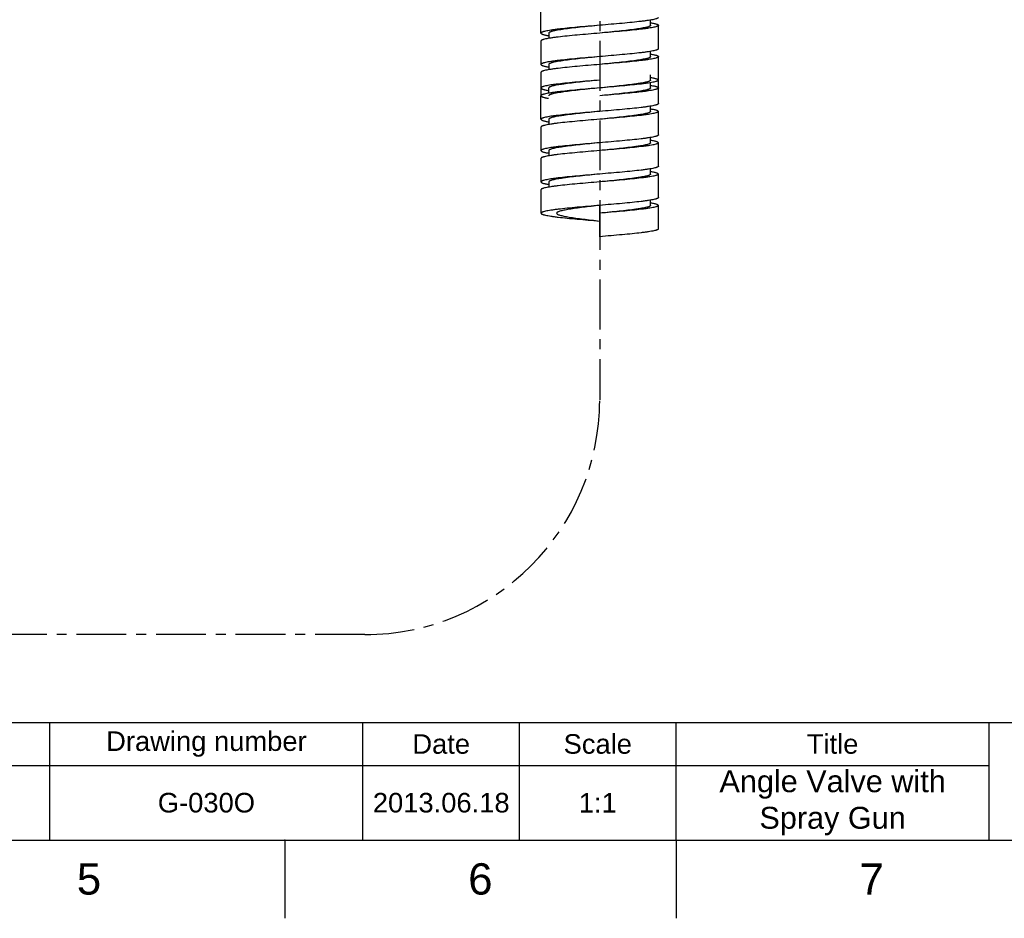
# Model space of a CAD drawing. Header units: millimetres. Extents: x 3128 to 4464, y 361 to 1027.
# Tile 15 of 19: x 3354 to 3480, y 685 to 800. Entities that reach past the tile are written whole.
import ezdxf

# ---------------------------------------------------------------- set-up
doc = ezdxf.new("R2010")
doc.units = ezdxf.units.MM
doc.header["$LTSCALE"] = 0.1
doc.linetypes.add('CENTERX2', pattern=[101.6, 63.5, -12.7, 12.7, -12.7])
for name, color, linetype in [('CENTER', 1, 'CENTERX2'), ('DIM', 3, 'Continuous'), ('FORM', 7, 'Continuous'), ('TEXT', 2, 'Continuous')]:
    doc.layers.add(name, color=color, linetype=linetype)
doc.styles.get("Standard").update_dxf_attribs({"font": 'arial_0.ttf'})
doc.dimstyles.new('ISO-25', dxfattribs={"dimtxt": 2.5, "dimasz": 2.5, "dimexe": 1.25, "dimexo": 0.625, "dimtad": 1, "dimtxsty": 'Standard', "dimcen": 2.5, "dimadec": 0, "dimazin": 0, "dimtfac": 1, "dimtmove": 0, "dimatfit": 3, "dimfxl": 1, "dimarcsym": 0})

# ---------------------------------------------------------------- blocks, each defined once
blk = doc.blocks.new('*D149')
at = {"layer": 'Defpoints', "color": 0, "transparency": 16777216}
for p in [(3387.98, 935.19), (3450.45, 912.59), (3427.89, 909.24), (3375.06, 904.86), (3427.89, 751.66)]:
    blk.add_point(p, dxfattribs=at)
at = {"layer": 'DIM', "color": 0, "lineweight": -2, "transparency": 16777216}
blk.add_line((3387.39, 935.4), (3374.84, 939.94), dxfattribs=at)
blk.add_arc((3427.89, 920.75), 55.17, 162.7075, 267.4035, dxfattribs=at)
at = {"layer": 'DIM', "color": 0, "transparency": 16777216}
for points in [[(3374.82, 937.28), (3375.61, 937.02), (3376.01, 939.52)], [(3425.4, 866.05), (3425.38, 865.22), (3427.89, 865.58)]]:
    blk.add_solid(points, dxfattribs=at)
at = {"layer": 'DIM', "color": 0, "transparency": 16777216, "insert": (3384.29, 890.15), "char_height": 2.5, "attachment_point": 5, "rotation": 305.0555}
blk.add_mtext('110°', dxfattribs=at)

msp = doc.modelspace()

# ---------------------------------------------------------------- linework, layer by layer
at = {"color": 7, "linetype": 'Continuous'}
for p, q in [((3420.393, 798.487), (3420.393, 801.487)), ((3434.393, 799.487), (3434.393, 800.159)), ((3435.393, 796.487), (3435.393, 799.487)), ((3421.393, 798.487), (3421.393, 797.815)), ((3420.393, 797.487), (3420.393, 794.487)), ((3434.393, 795.487), (3434.393, 796.155)), ((3435.393, 792.487), (3435.393, 795.487)), ((3421.393, 794.487), (3421.393, 793.818)), ((3420.393, 793.487), (3420.393, 790.487)), ((3434.393, 792.487), (3434.393, 793.158)), ((3435.393, 789.487), (3435.393, 792.487)), ((3421.393, 790.817), (3421.393, 791.487)), ((3434.393, 791.487), (3434.393, 792.159)), ((3420.393, 787.487), (3420.393, 790.487)), ((3434.393, 788.487), (3434.393, 789.159)), ((3421.393, 787.487), (3421.393, 786.815)), ((3435.393, 785.487), (3435.393, 788.487)), ((3420.393, 786.487), (3420.393, 783.487)), ((3434.393, 784.487), (3434.393, 785.155)), ((3435.393, 781.487), (3435.393, 784.487)), ((3420.393, 782.487), (3420.393, 779.487)), ((3421.393, 783.487), (3421.393, 782.818)), ((3434.393, 780.487), (3434.393, 781.159)), ((3435.393, 777.487), (3435.393, 780.487)), ((3421.393, 779.487), (3421.393, 778.815)), ((3420.393, 778.487), (3420.393, 775.487)), ((3427.893, 772.487), (3427.893, 776.487)), ((3434.393, 776.487), (3434.393, 777.157)), ((3435.393, 773.487), (3435.393, 776.487))]:
    msp.add_line(p, q, dxfattribs=at)
for p, q in [((3137.647, 695.432), (3537.647, 695.432)), ((3387.647, 695.432), (3387.647, 685.432)), ((3437.647, 695.432), (3437.647, 685.432))]:
    msp.add_line(p, q)
for points, knots in [([(3435.393, 800.487), (3435.393, 800.476), (3435.385, 800.451), (3435.355, 800.42), (3435.308, 800.389), (3435.245, 800.359), (3435.164, 800.328), (3435.022, 800.283), (3434.802, 800.23), (3434.487, 800.169), (3434.11, 800.107), (3433.673, 800.046), (3432.983, 799.959), (3432.008, 799.854), (3430.727, 799.732), (3429.338, 799.609), (3428.381, 799.528), (3427.893, 799.487)], [0, 0, 0, 0, 0.0042706, 0.0097009, 0.0169008, 0.0261242, 0.0374806, 0.0510099, 0.0845801, 0.1267049, 0.1770542, 0.2352018, 0.3006105, 0.4507254, 0.6217528, 0.8071992, 1, 1, 1, 1]), ([(3427.893, 799.487), (3427.406, 799.445), (3426.449, 799.364), (3425.06, 799.242), (3423.779, 799.12), (3422.803, 799.014), (3422.114, 798.928), (3421.677, 798.866), (3421.299, 798.805), (3420.985, 798.744), (3420.765, 798.69), (3420.623, 798.646), (3420.542, 798.615), (3420.478, 798.584), (3420.432, 798.554), (3420.402, 798.522), (3420.393, 798.498), (3420.393, 798.487)], [0, 0, 0, 0, 0.1928009, 0.3782474, 0.5492746, 0.6993895, 0.7648003, 0.822946, 0.8732971, 0.9154209, 0.9489914, 0.9625192, 0.9738776, 0.9831028, 0.990302, 0.9957319, 1, 1, 1, 1]), ([(3427.893, 799.487), (3427.471, 799.445), (3426.641, 799.364), (3425.437, 799.242), (3424.327, 799.12), (3423.482, 799.014), (3422.884, 798.928), (3422.505, 798.866), (3422.178, 798.805), (3421.906, 798.744), (3421.715, 798.69), (3421.592, 798.646), (3421.522, 798.615), (3421.467, 798.584), (3421.426, 798.553), (3421.4, 798.521), (3421.393, 798.498), (3421.393, 798.487)], [0, 0, 0, 0, 0.1921808, 0.3770488, 0.5475813, 0.6973296, 0.7626189, 0.8207011, 0.8710481, 0.9132504, 0.947001, 0.9606742, 0.9722236, 0.9817025, 0.9892454, 0.9951409, 1, 1, 1, 1]), ([(3434.393, 799.487), (3434.393, 799.476), (3434.387, 799.452), (3434.361, 799.42), (3434.32, 799.39), (3434.265, 799.359), (3434.195, 799.328), (3434.072, 799.284), (3433.881, 799.23), (3433.609, 799.169), (3433.281, 799.107), (3432.902, 799.046), (3432.305, 798.959), (3431.459, 798.854), (3430.349, 798.732), (3429.145, 798.609), (3428.316, 798.528), (3427.893, 798.487)], [0, 0, 0, 0, 0.0048584, 0.0107519, 0.0182974, 0.0277788, 0.0393251, 0.0529958, 0.086752, 0.1289491, 0.1793009, 0.2373787, 0.3026719, 0.4524196, 0.6229516, 0.8078193, 1, 1, 1, 1]), ([(3435.393, 799.487), (3435.393, 799.476), (3435.385, 799.451), (3435.355, 799.42), (3435.308, 799.389), (3435.245, 799.359), (3435.164, 799.328), (3435.022, 799.283), (3434.802, 799.23), (3434.487, 799.169), (3434.11, 799.107), (3433.673, 799.046), (3432.983, 798.959), (3432.008, 798.854), (3430.727, 798.732), (3429.338, 798.609), (3428.381, 798.528), (3427.893, 798.487)], [0, 0, 0, 0, 0.0042713, 0.0096996, 0.0168978, 0.0261246, 0.0374818, 0.0510078, 0.0845814, 0.1267022, 0.1770558, 0.2351991, 0.3006118, 0.4507261, 0.6217529, 0.8071991, 1, 1, 1, 1]), ([(3434.419, 799.815), (3434.494, 799.802), (3434.635, 799.777), (3434.831, 799.736), (3434.999, 799.695), (3435.137, 799.656), (3435.247, 799.615), (3435.335, 799.572), (3435.393, 799.521), (3435.393, 799.487)], [0, 0, 0, 0, 0.2169764, 0.4078175, 0.5718991, 0.7089049, 0.8187758, 0.9021199, 1, 1, 1, 1]), ([(3420.393, 798.487), (3420.393, 798.452), (3420.453, 798.401), (3420.542, 798.358), (3420.653, 798.317), (3420.792, 798.277), (3420.962, 798.236), (3421.161, 798.195), (3421.303, 798.17), (3421.379, 798.157)], [0, 0, 0, 0, 0.0976134, 0.1809424, 0.2908468, 0.4278822, 0.5920419, 0.782966, 1, 1, 1, 1]), ([(3427.893, 798.487), (3427.406, 798.445), (3426.449, 798.364), (3425.06, 798.242), (3423.779, 798.12), (3422.803, 798.014), (3422.114, 797.928), (3421.677, 797.866), (3421.299, 797.805), (3420.985, 797.744), (3420.765, 797.69), (3420.623, 797.646), (3420.542, 797.615), (3420.478, 797.584), (3420.432, 797.554), (3420.402, 797.522), (3420.393, 797.498), (3420.393, 797.487)], [0, 0, 0, 0, 0.1928011, 0.3782478, 0.5492751, 0.6993895, 0.7647988, 0.8229452, 0.8732963, 0.9154188, 0.9489917, 0.9625202, 0.9738746, 0.9830995, 0.9903007, 0.9957297, 1, 1, 1, 1]), ([(3435.393, 796.487), (3435.393, 796.476), (3435.385, 796.451), (3435.355, 796.42), (3435.308, 796.389), (3435.245, 796.359), (3435.164, 796.328), (3435.022, 796.283), (3434.802, 796.23), (3434.487, 796.169), (3434.11, 796.107), (3433.673, 796.046), (3432.983, 795.959), (3432.008, 795.854), (3430.727, 795.732), (3429.338, 795.609), (3428.381, 795.528), (3427.893, 795.487)], [0, 0, 0, 0, 0.0042713, 0.0096996, 0.0168978, 0.0261246, 0.0374818, 0.0510078, 0.0845814, 0.1267022, 0.1770558, 0.2351991, 0.3006118, 0.4507261, 0.6217529, 0.8071991, 1, 1, 1, 1]), ([(3427.893, 795.487), (3427.406, 795.445), (3426.449, 795.364), (3425.06, 795.242), (3423.779, 795.12), (3422.803, 795.014), (3422.114, 794.928), (3421.677, 794.866), (3421.299, 794.805), (3420.985, 794.744), (3420.765, 794.69), (3420.623, 794.646), (3420.542, 794.615), (3420.478, 794.584), (3420.432, 794.554), (3420.402, 794.522), (3420.393, 794.498), (3420.393, 794.487)], [0, 0, 0, 0, 0.1928011, 0.3782478, 0.5492751, 0.6993895, 0.7647988, 0.8229452, 0.8732963, 0.9154188, 0.9489917, 0.9625202, 0.9738746, 0.9830995, 0.9903007, 0.9957297, 1, 1, 1, 1]), ([(3427.893, 795.487), (3427.471, 795.445), (3426.641, 795.364), (3425.437, 795.242), (3424.327, 795.12), (3423.482, 795.014), (3422.884, 794.928), (3422.505, 794.866), (3422.178, 794.805), (3421.906, 794.744), (3421.715, 794.69), (3421.592, 794.646), (3421.522, 794.615), (3421.467, 794.584), (3421.426, 794.553), (3421.4, 794.521), (3421.393, 794.498), (3421.393, 794.487)], [0, 0, 0, 0, 0.1921809, 0.377049, 0.5475814, 0.6973296, 0.7626189, 0.820701, 0.8710481, 0.9132501, 0.9470011, 0.9606747, 0.9722232, 0.9817019, 0.9892454, 0.9951412, 1, 1, 1, 1]), ([(3434.393, 795.487), (3434.393, 795.476), (3434.387, 795.452), (3434.361, 795.42), (3434.32, 795.39), (3434.265, 795.359), (3434.195, 795.328), (3434.072, 795.284), (3433.881, 795.23), (3433.609, 795.169), (3433.281, 795.107), (3432.902, 795.046), (3432.305, 794.959), (3431.459, 794.854), (3430.349, 794.732), (3429.145, 794.609), (3428.316, 794.528), (3427.893, 794.487)], [0, 0, 0, 0, 0.0048583, 0.0107525, 0.018298, 0.0277787, 0.0393247, 0.0529965, 0.0867518, 0.1289498, 0.1793007, 0.2373793, 0.3026716, 0.4524194, 0.6229514, 0.8078192, 1, 1, 1, 1]), ([(3435.393, 795.487), (3435.393, 795.476), (3435.385, 795.451), (3435.355, 795.42), (3435.308, 795.389), (3435.245, 795.359), (3435.164, 795.328), (3435.022, 795.283), (3434.802, 795.23), (3434.487, 795.169), (3434.11, 795.107), (3433.673, 795.046), (3432.983, 794.959), (3432.008, 794.854), (3430.727, 794.732), (3429.338, 794.609), (3428.381, 794.528), (3427.893, 794.487)], [0, 0, 0, 0, 0.0042703, 0.0096993, 0.0169005, 0.0261254, 0.0374798, 0.0510083, 0.0845812, 0.1267037, 0.1770548, 0.2352012, 0.3006105, 0.4507249, 0.6217522, 0.8071989, 1, 1, 1, 1]), ([(3434.413, 795.816), (3434.488, 795.803), (3434.63, 795.777), (3434.827, 795.737), (3434.996, 795.696), (3435.135, 795.656), (3435.246, 795.615), (3435.334, 795.572), (3435.393, 795.521), (3435.393, 795.487)], [0, 0, 0, 0, 0.2170206, 0.4078837, 0.5720357, 0.709059, 0.8189263, 0.9022849, 1, 1, 1, 1]), ([(3427.893, 794.487), (3427.406, 794.445), (3426.449, 794.364), (3425.06, 794.242), (3423.779, 794.12), (3422.803, 794.014), (3422.114, 793.928), (3421.677, 793.866), (3421.299, 793.805), (3420.985, 793.744), (3420.765, 793.69), (3420.623, 793.646), (3420.542, 793.615), (3420.478, 793.584), (3420.432, 793.554), (3420.402, 793.522), (3420.393, 793.498), (3420.393, 793.487)], [0, 0, 0, 0, 0.1928009, 0.3782471, 0.5492739, 0.6993882, 0.7648009, 0.8229442, 0.8732978, 0.9154186, 0.9489922, 0.9625182, 0.9738754, 0.9831022, 0.9903004, 0.9957287, 1, 1, 1, 1]), ([(3420.393, 794.487), (3420.393, 794.452), (3420.452, 794.401), (3420.541, 794.359), (3420.652, 794.317), (3420.79, 794.278), (3420.959, 794.237), (3421.157, 794.196), (3421.299, 794.171), (3421.374, 794.158)], [0, 0, 0, 0, 0.0977151, 0.1810737, 0.290941, 0.4279643, 0.5921163, 0.7829794, 1, 1, 1, 1]), ([(3427.893, 792.487), (3427.406, 792.445), (3426.449, 792.364), (3425.06, 792.242), (3423.779, 792.12), (3422.803, 792.014), (3422.114, 791.928), (3421.677, 791.866), (3421.299, 791.805), (3420.985, 791.744), (3420.765, 791.69), (3420.623, 791.646), (3420.542, 791.615), (3420.478, 791.584), (3420.432, 791.554), (3420.402, 791.522), (3420.393, 791.498), (3420.393, 791.487)], [0, 0, 0, 0, 0.1928011, 0.3782476, 0.5492745, 0.6993887, 0.7648004, 0.8229443, 0.8732981, 0.9154182, 0.9489933, 0.9625192, 0.9738745, 0.9831012, 0.9903016, 0.9957293, 1, 1, 1, 1]), ([(3427.893, 792.487), (3427.471, 792.445), (3426.641, 792.364), (3425.437, 792.242), (3424.327, 792.12), (3423.482, 792.014), (3422.884, 791.928), (3422.505, 791.866), (3422.178, 791.805), (3421.906, 791.744), (3421.715, 791.69), (3421.592, 791.646), (3421.522, 791.615), (3421.467, 791.584), (3421.426, 791.553), (3421.4, 791.521), (3421.393, 791.498), (3421.393, 791.487)], [0, 0, 0, 0, 0.192181, 0.3770493, 0.547582, 0.6973305, 0.7626204, 0.8207023, 0.8710497, 0.9132519, 0.9470024, 0.9606749, 0.9722254, 0.9817059, 0.9892496, 0.9951448, 1, 1, 1, 1]), ([(3435.393, 792.487), (3435.393, 792.476), (3435.385, 792.451), (3435.355, 792.42), (3435.308, 792.389), (3435.245, 792.359), (3435.164, 792.328), (3435.022, 792.283), (3434.802, 792.23), (3434.487, 792.169), (3434.11, 792.107), (3433.673, 792.046), (3432.983, 791.959), (3432.008, 791.854), (3430.727, 791.732), (3429.338, 791.609), (3428.381, 791.528), (3427.893, 791.487)], [0, 0, 0, 0, 0.0042703, 0.0096993, 0.0169005, 0.0261254, 0.0374798, 0.0510083, 0.0845812, 0.1267037, 0.1770548, 0.2352012, 0.3006105, 0.4507249, 0.6217522, 0.8071989, 1, 1, 1, 1]), ([(3434.393, 792.487), (3434.393, 792.476), (3434.387, 792.452), (3434.361, 792.42), (3434.32, 792.39), (3434.265, 792.359), (3434.195, 792.328), (3434.072, 792.284), (3433.881, 792.23), (3433.609, 792.169), (3433.281, 792.107), (3432.902, 792.046), (3432.305, 791.959), (3431.459, 791.854), (3430.349, 791.732), (3429.145, 791.609), (3428.316, 791.528), (3427.893, 791.487)], [0, 0, 0, 0, 0.0048585, 0.0107516, 0.0182967, 0.0277787, 0.0393255, 0.0529954, 0.086752, 0.1289486, 0.179301, 0.2373782, 0.3026721, 0.4524198, 0.6229517, 0.8078194, 1, 1, 1, 1]), ([(3435.393, 792.487), (3435.393, 792.476), (3435.385, 792.451), (3435.355, 792.42), (3435.308, 792.389), (3435.245, 792.359), (3435.164, 792.328), (3435.022, 792.283), (3434.802, 792.23), (3434.487, 792.169), (3434.11, 792.107), (3433.673, 792.046), (3432.983, 791.959), (3432.008, 791.854), (3430.727, 791.732), (3429.338, 791.609), (3428.381, 791.528), (3427.893, 791.487)], [0, 0, 0, 0, 0.0042706, 0.0097009, 0.0169008, 0.0261242, 0.0374806, 0.0510099, 0.0845801, 0.1267049, 0.1770542, 0.2352018, 0.3006105, 0.4507254, 0.6217528, 0.8071992, 1, 1, 1, 1]), ([(3434.399, 792.818), (3434.475, 792.805), (3434.619, 792.78), (3434.819, 792.739), (3434.99, 792.698), (3435.131, 792.657), (3435.244, 792.616), (3435.333, 792.573), (3435.393, 792.522), (3435.393, 792.487)], [0, 0, 0, 0, 0.2170962, 0.4080701, 0.5723098, 0.7093801, 0.8192873, 0.9026069, 1, 1, 1, 1]), ([(3427.893, 791.487), (3427.406, 791.445), (3426.449, 791.364), (3425.06, 791.242), (3423.779, 791.12), (3422.803, 791.014), (3422.114, 790.928), (3421.677, 790.866), (3421.299, 790.805), (3420.985, 790.744), (3420.765, 790.69), (3420.623, 790.646), (3420.542, 790.615), (3420.478, 790.584), (3420.432, 790.554), (3420.402, 790.522), (3420.393, 790.498), (3420.393, 790.487)], [0, 0, 0, 0, 0.1928009, 0.3782471, 0.5492739, 0.6993882, 0.7648009, 0.8229442, 0.8732978, 0.9154186, 0.9489922, 0.9625182, 0.9738754, 0.9831022, 0.9903004, 0.9957287, 1, 1, 1, 1]), ([(3427.893, 791.487), (3427.406, 791.445), (3426.449, 791.364), (3425.06, 791.242), (3423.779, 791.12), (3422.803, 791.014), (3422.114, 790.928), (3421.677, 790.866), (3421.299, 790.805), (3420.985, 790.744), (3420.765, 790.69), (3420.623, 790.646), (3420.542, 790.615), (3420.478, 790.584), (3420.432, 790.554), (3420.402, 790.522), (3420.393, 790.498), (3420.393, 790.487)], [0, 0, 0, 0, 0.1928009, 0.3782474, 0.5492746, 0.6993895, 0.7648003, 0.822946, 0.8732971, 0.9154209, 0.9489914, 0.9625192, 0.9738776, 0.9831028, 0.990302, 0.9957319, 1, 1, 1, 1]), ([(3420.393, 791.487), (3420.393, 791.453), (3420.452, 791.402), (3420.54, 791.359), (3420.65, 791.318), (3420.788, 791.278), (3420.955, 791.238), (3421.151, 791.197), (3421.292, 791.172), (3421.367, 791.159)], [0, 0, 0, 0, 0.0978928, 0.1812552, 0.2911061, 0.4281141, 0.592204, 0.7830185, 1, 1, 1, 1]), ([(3427.893, 791.487), (3427.471, 791.445), (3426.641, 791.364), (3425.437, 791.242), (3424.327, 791.12), (3423.482, 791.014), (3422.884, 790.928), (3422.505, 790.866), (3422.178, 790.805), (3421.906, 790.744), (3421.715, 790.69), (3421.592, 790.646), (3421.522, 790.615), (3421.467, 790.584), (3421.426, 790.553), (3421.4, 790.521), (3421.393, 790.498), (3421.393, 790.487)], [0, 0, 0, 0, 0.192181, 0.377049, 0.5475814, 0.6973294, 0.762619, 0.8207006, 0.8710483, 0.9132496, 0.9470014, 0.9606752, 0.9722226, 0.9817015, 0.9892457, 0.9951415, 1, 1, 1, 1]), ([(3434.393, 791.487), (3434.393, 791.476), (3434.387, 791.452), (3434.361, 791.42), (3434.32, 791.39), (3434.265, 791.359), (3434.195, 791.328), (3434.072, 791.284), (3433.881, 791.23), (3433.609, 791.169), (3433.281, 791.107), (3432.902, 791.046), (3432.305, 790.959), (3431.459, 790.854), (3430.349, 790.732), (3429.145, 790.609), (3428.316, 790.528), (3427.893, 790.487)], [0, 0, 0, 0, 0.0048582, 0.0107532, 0.0182984, 0.0277784, 0.0393245, 0.0529973, 0.0867514, 0.1289505, 0.1793003, 0.23738, 0.3026713, 0.4524191, 0.6229512, 0.8078191, 1, 1, 1, 1]), ([(3435.393, 791.487), (3435.393, 791.476), (3435.385, 791.451), (3435.355, 791.42), (3435.308, 791.389), (3435.245, 791.359), (3435.164, 791.328), (3435.022, 791.283), (3434.802, 791.23), (3434.487, 791.169), (3434.11, 791.107), (3433.673, 791.046), (3432.983, 790.959), (3432.008, 790.854), (3430.727, 790.732), (3429.338, 790.609), (3428.381, 790.528), (3427.893, 790.487)], [0, 0, 0, 0, 0.0042713, 0.009701, 0.0168992, 0.0261236, 0.0374819, 0.0510097, 0.0845804, 0.1267041, 0.177055, 0.2352007, 0.3006114, 0.4507261, 0.6217531, 0.8071993, 1, 1, 1, 1]), ([(3434.408, 791.817), (3434.484, 791.804), (3434.626, 791.778), (3434.825, 791.737), (3434.994, 791.697), (3435.134, 791.657), (3435.245, 791.615), (3435.334, 791.572), (3435.393, 791.521), (3435.393, 791.487)], [0, 0, 0, 0, 0.2170328, 0.4079562, 0.5721162, 0.7091521, 0.8190544, 0.902375, 1, 1, 1, 1]), ([(3420.393, 790.487), (3420.393, 790.452), (3420.452, 790.402), (3420.54, 790.359), (3420.65, 790.318), (3420.788, 790.278), (3420.956, 790.238), (3421.152, 790.197), (3421.293, 790.172), (3421.368, 790.159)], [0, 0, 0, 0, 0.0978801, 0.1812242, 0.2910951, 0.4281009, 0.5921825, 0.7830236, 1, 1, 1, 1]), ([(3435.393, 789.487), (3435.393, 789.476), (3435.385, 789.451), (3435.355, 789.42), (3435.308, 789.389), (3435.245, 789.359), (3435.164, 789.328), (3435.022, 789.283), (3434.802, 789.23), (3434.487, 789.169), (3434.11, 789.107), (3433.673, 789.046), (3432.983, 788.959), (3432.008, 788.854), (3430.727, 788.732), (3429.338, 788.609), (3428.381, 788.528), (3427.893, 788.487)], [0, 0, 0, 0, 0.0042706, 0.0097009, 0.0169008, 0.0261242, 0.0374806, 0.0510099, 0.0845801, 0.1267049, 0.1770542, 0.2352018, 0.3006105, 0.4507254, 0.6217528, 0.8071992, 1, 1, 1, 1]), ([(3434.419, 788.815), (3434.494, 788.802), (3434.635, 788.777), (3434.831, 788.736), (3434.999, 788.695), (3435.137, 788.656), (3435.247, 788.615), (3435.335, 788.572), (3435.393, 788.521), (3435.393, 788.487)], [0, 0, 0, 0, 0.2169764, 0.4078175, 0.5718991, 0.7089049, 0.8187758, 0.9021199, 1, 1, 1, 1]), ([(3427.893, 788.487), (3427.406, 788.445), (3426.449, 788.364), (3425.06, 788.242), (3423.779, 788.12), (3422.803, 788.014), (3422.114, 787.928), (3421.677, 787.866), (3421.299, 787.805), (3420.985, 787.744), (3420.765, 787.69), (3420.623, 787.646), (3420.542, 787.615), (3420.478, 787.584), (3420.432, 787.554), (3420.402, 787.522), (3420.393, 787.498), (3420.393, 787.487)], [0, 0, 0, 0, 0.1928009, 0.3782474, 0.5492746, 0.6993895, 0.7648003, 0.822946, 0.8732971, 0.9154209, 0.9489914, 0.9625192, 0.9738776, 0.9831028, 0.990302, 0.9957319, 1, 1, 1, 1]), ([(3420.393, 787.487), (3420.393, 787.452), (3420.453, 787.401), (3420.542, 787.358), (3420.653, 787.317), (3420.792, 787.277), (3420.962, 787.236), (3421.161, 787.195), (3421.303, 787.17), (3421.379, 787.157)], [0, 0, 0, 0, 0.0976134, 0.1809424, 0.2908468, 0.4278822, 0.5920419, 0.782966, 1, 1, 1, 1]), ([(3427.893, 787.487), (3427.406, 787.445), (3426.449, 787.364), (3425.06, 787.242), (3423.779, 787.12), (3422.803, 787.014), (3422.114, 786.928), (3421.677, 786.866), (3421.299, 786.805), (3420.985, 786.744), (3420.765, 786.69), (3420.623, 786.646), (3420.542, 786.615), (3420.478, 786.584), (3420.432, 786.554), (3420.402, 786.522), (3420.393, 786.498), (3420.393, 786.487)], [0, 0, 0, 0, 0.1928011, 0.3782478, 0.5492751, 0.6993895, 0.7647988, 0.8229452, 0.8732963, 0.9154188, 0.9489917, 0.9625202, 0.9738746, 0.9830995, 0.9903007, 0.9957297, 1, 1, 1, 1]), ([(3427.893, 788.487), (3427.471, 788.445), (3426.641, 788.364), (3425.437, 788.242), (3424.327, 788.12), (3423.482, 788.014), (3422.884, 787.928), (3422.505, 787.866), (3422.178, 787.805), (3421.906, 787.744), (3421.715, 787.69), (3421.592, 787.646), (3421.522, 787.615), (3421.467, 787.584), (3421.426, 787.553), (3421.4, 787.521), (3421.393, 787.498), (3421.393, 787.487)], [0, 0, 0, 0, 0.1921808, 0.3770488, 0.5475813, 0.6973296, 0.7626189, 0.8207011, 0.8710481, 0.9132504, 0.947001, 0.9606742, 0.9722236, 0.9817025, 0.9892454, 0.9951409, 1, 1, 1, 1]), ([(3434.393, 788.487), (3434.393, 788.476), (3434.387, 788.452), (3434.361, 788.42), (3434.32, 788.39), (3434.265, 788.359), (3434.195, 788.328), (3434.072, 788.284), (3433.881, 788.23), (3433.609, 788.169), (3433.281, 788.107), (3432.902, 788.046), (3432.305, 787.959), (3431.459, 787.854), (3430.349, 787.732), (3429.145, 787.609), (3428.316, 787.528), (3427.893, 787.487)], [0, 0, 0, 0, 0.0048584, 0.0107519, 0.0182974, 0.0277788, 0.0393251, 0.0529958, 0.086752, 0.1289491, 0.1793009, 0.2373787, 0.3026719, 0.4524196, 0.6229516, 0.8078193, 1, 1, 1, 1]), ([(3435.393, 788.487), (3435.393, 788.476), (3435.385, 788.451), (3435.355, 788.42), (3435.308, 788.389), (3435.245, 788.359), (3435.164, 788.328), (3435.022, 788.283), (3434.802, 788.23), (3434.487, 788.169), (3434.11, 788.107), (3433.673, 788.046), (3432.983, 787.959), (3432.008, 787.854), (3430.727, 787.732), (3429.338, 787.609), (3428.381, 787.528), (3427.893, 787.487)], [0, 0, 0, 0, 0.0042713, 0.0096996, 0.0168978, 0.0261246, 0.0374818, 0.0510078, 0.0845814, 0.1267022, 0.1770558, 0.2351991, 0.3006118, 0.4507261, 0.6217529, 0.8071991, 1, 1, 1, 1]), ([(3435.393, 785.487), (3435.393, 785.476), (3435.385, 785.451), (3435.355, 785.42), (3435.308, 785.389), (3435.245, 785.359), (3435.164, 785.328), (3435.022, 785.283), (3434.802, 785.23), (3434.487, 785.169), (3434.11, 785.107), (3433.673, 785.046), (3432.983, 784.959), (3432.008, 784.854), (3430.727, 784.732), (3429.338, 784.609), (3428.381, 784.528), (3427.893, 784.487)], [0, 0, 0, 0, 0.0042713, 0.0096996, 0.0168978, 0.0261246, 0.0374818, 0.0510078, 0.0845814, 0.1267022, 0.1770558, 0.2351991, 0.3006118, 0.4507261, 0.6217529, 0.8071991, 1, 1, 1, 1]), ([(3427.893, 784.487), (3427.406, 784.445), (3426.449, 784.364), (3425.06, 784.242), (3423.779, 784.12), (3422.803, 784.014), (3422.114, 783.928), (3421.677, 783.866), (3421.299, 783.805), (3420.985, 783.744), (3420.765, 783.69), (3420.623, 783.646), (3420.542, 783.615), (3420.478, 783.584), (3420.432, 783.554), (3420.402, 783.522), (3420.393, 783.498), (3420.393, 783.487)], [0, 0, 0, 0, 0.1928011, 0.3782478, 0.5492751, 0.6993895, 0.7647988, 0.8229452, 0.8732963, 0.9154188, 0.9489917, 0.9625202, 0.9738746, 0.9830995, 0.9903007, 0.9957297, 1, 1, 1, 1]), ([(3427.893, 784.487), (3427.471, 784.445), (3426.641, 784.364), (3425.437, 784.242), (3424.327, 784.12), (3423.482, 784.014), (3422.884, 783.928), (3422.505, 783.866), (3422.178, 783.805), (3421.906, 783.744), (3421.715, 783.69), (3421.592, 783.646), (3421.522, 783.615), (3421.467, 783.584), (3421.426, 783.553), (3421.4, 783.521), (3421.393, 783.498), (3421.393, 783.487)], [0, 0, 0, 0, 0.1921809, 0.377049, 0.5475814, 0.6973296, 0.7626189, 0.820701, 0.8710481, 0.9132501, 0.9470011, 0.9606747, 0.9722232, 0.9817019, 0.9892454, 0.9951412, 1, 1, 1, 1]), ([(3434.393, 784.487), (3434.393, 784.476), (3434.387, 784.452), (3434.361, 784.42), (3434.32, 784.39), (3434.265, 784.359), (3434.195, 784.328), (3434.072, 784.284), (3433.881, 784.23), (3433.609, 784.169), (3433.281, 784.107), (3432.902, 784.046), (3432.305, 783.959), (3431.459, 783.854), (3430.349, 783.732), (3429.145, 783.609), (3428.316, 783.528), (3427.893, 783.487)], [0, 0, 0, 0, 0.0048583, 0.0107525, 0.018298, 0.0277787, 0.0393247, 0.0529965, 0.0867518, 0.1289498, 0.1793007, 0.2373793, 0.3026716, 0.4524194, 0.6229514, 0.8078192, 1, 1, 1, 1]), ([(3435.393, 784.487), (3435.393, 784.476), (3435.385, 784.451), (3435.355, 784.42), (3435.308, 784.389), (3435.245, 784.359), (3435.164, 784.328), (3435.022, 784.283), (3434.802, 784.23), (3434.487, 784.169), (3434.11, 784.107), (3433.673, 784.046), (3432.983, 783.959), (3432.008, 783.854), (3430.727, 783.732), (3429.338, 783.609), (3428.381, 783.528), (3427.893, 783.487)], [0, 0, 0, 0, 0.0042703, 0.0096993, 0.0169005, 0.0261254, 0.0374798, 0.0510083, 0.0845812, 0.1267037, 0.1770548, 0.2352012, 0.3006105, 0.4507249, 0.6217522, 0.8071989, 1, 1, 1, 1]), ([(3434.413, 784.816), (3434.488, 784.803), (3434.63, 784.777), (3434.827, 784.737), (3434.996, 784.696), (3435.135, 784.656), (3435.246, 784.615), (3435.334, 784.572), (3435.393, 784.521), (3435.393, 784.487)], [0, 0, 0, 0, 0.2170206, 0.4078837, 0.5720357, 0.709059, 0.8189263, 0.9022849, 1, 1, 1, 1]), ([(3427.893, 783.487), (3427.406, 783.445), (3426.449, 783.364), (3425.06, 783.242), (3423.779, 783.12), (3422.803, 783.014), (3422.114, 782.928), (3421.677, 782.866), (3421.299, 782.805), (3420.985, 782.744), (3420.765, 782.69), (3420.623, 782.646), (3420.542, 782.615), (3420.478, 782.584), (3420.432, 782.554), (3420.402, 782.522), (3420.393, 782.498), (3420.393, 782.487)], [0, 0, 0, 0, 0.1928009, 0.3782471, 0.5492739, 0.6993882, 0.7648009, 0.8229442, 0.8732978, 0.9154186, 0.9489922, 0.9625182, 0.9738754, 0.9831022, 0.9903004, 0.9957287, 1, 1, 1, 1]), ([(3420.393, 783.487), (3420.393, 783.452), (3420.452, 783.401), (3420.541, 783.359), (3420.652, 783.317), (3420.79, 783.278), (3420.959, 783.237), (3421.157, 783.196), (3421.299, 783.171), (3421.374, 783.158)], [0, 0, 0, 0, 0.0977151, 0.1810737, 0.290941, 0.4279643, 0.5921163, 0.7829794, 1, 1, 1, 1]), ([(3435.393, 781.487), (3435.393, 781.476), (3435.385, 781.451), (3435.355, 781.42), (3435.308, 781.389), (3435.245, 781.359), (3435.164, 781.328), (3435.022, 781.283), (3434.802, 781.23), (3434.487, 781.169), (3434.11, 781.107), (3433.673, 781.046), (3432.983, 780.959), (3432.008, 780.854), (3430.727, 780.732), (3429.338, 780.609), (3428.381, 780.528), (3427.893, 780.487)], [0, 0, 0, 0, 0.0042703, 0.0096993, 0.0169005, 0.0261254, 0.0374798, 0.0510083, 0.0845812, 0.1267037, 0.1770548, 0.2352012, 0.3006105, 0.4507249, 0.6217522, 0.8071989, 1, 1, 1, 1]), ([(3427.893, 780.487), (3427.406, 780.445), (3426.449, 780.364), (3425.06, 780.242), (3423.779, 780.12), (3422.803, 780.014), (3422.114, 779.928), (3421.677, 779.866), (3421.299, 779.805), (3420.985, 779.744), (3420.765, 779.69), (3420.623, 779.646), (3420.542, 779.615), (3420.478, 779.584), (3420.432, 779.554), (3420.402, 779.522), (3420.393, 779.498), (3420.393, 779.487)], [0, 0, 0, 0, 0.1928009, 0.3782471, 0.5492739, 0.6993882, 0.7648009, 0.8229442, 0.8732978, 0.9154186, 0.9489922, 0.9625182, 0.9738754, 0.9831022, 0.9903004, 0.9957287, 1, 1, 1, 1]), ([(3427.893, 780.487), (3427.471, 780.445), (3426.641, 780.364), (3425.437, 780.242), (3424.327, 780.12), (3423.482, 780.014), (3422.884, 779.928), (3422.505, 779.866), (3422.178, 779.805), (3421.906, 779.744), (3421.715, 779.69), (3421.592, 779.646), (3421.522, 779.615), (3421.467, 779.584), (3421.426, 779.553), (3421.4, 779.521), (3421.393, 779.498), (3421.393, 779.487)], [0, 0, 0, 0, 0.192181, 0.377049, 0.5475814, 0.6973294, 0.762619, 0.8207006, 0.8710483, 0.9132496, 0.9470014, 0.9606752, 0.9722226, 0.9817015, 0.9892457, 0.9951415, 1, 1, 1, 1]), ([(3434.393, 780.487), (3434.393, 780.476), (3434.387, 780.452), (3434.361, 780.42), (3434.32, 780.39), (3434.265, 780.359), (3434.195, 780.328), (3434.072, 780.284), (3433.881, 780.23), (3433.609, 780.169), (3433.281, 780.107), (3432.902, 780.046), (3432.305, 779.959), (3431.459, 779.854), (3430.349, 779.732), (3429.145, 779.609), (3428.316, 779.528), (3427.893, 779.487)], [0, 0, 0, 0, 0.0048582, 0.0107532, 0.0182984, 0.0277784, 0.0393245, 0.0529973, 0.0867514, 0.1289505, 0.1793003, 0.23738, 0.3026713, 0.4524191, 0.6229512, 0.8078191, 1, 1, 1, 1]), ([(3435.393, 780.487), (3435.393, 780.476), (3435.385, 780.451), (3435.355, 780.42), (3435.308, 780.389), (3435.245, 780.359), (3435.164, 780.328), (3435.022, 780.283), (3434.802, 780.23), (3434.487, 780.169), (3434.11, 780.107), (3433.673, 780.046), (3432.983, 779.959), (3432.008, 779.854), (3430.727, 779.732), (3429.338, 779.609), (3428.381, 779.528), (3427.893, 779.487)], [0, 0, 0, 0, 0.0042713, 0.009701, 0.0168992, 0.0261236, 0.0374819, 0.0510097, 0.0845804, 0.1267041, 0.177055, 0.2352007, 0.3006114, 0.4507261, 0.6217531, 0.8071993, 1, 1, 1, 1]), ([(3434.408, 780.817), (3434.484, 780.804), (3434.626, 780.778), (3434.825, 780.737), (3434.994, 780.697), (3435.134, 780.657), (3435.245, 780.615), (3435.334, 780.572), (3435.393, 780.521), (3435.393, 780.487)], [0, 0, 0, 0, 0.2170328, 0.4079562, 0.5721162, 0.7091521, 0.8190544, 0.902375, 1, 1, 1, 1]), ([(3427.893, 779.487), (3427.406, 779.445), (3426.449, 779.364), (3425.06, 779.242), (3423.779, 779.12), (3422.803, 779.014), (3422.114, 778.928), (3421.677, 778.866), (3421.299, 778.805), (3420.985, 778.744), (3420.765, 778.69), (3420.623, 778.646), (3420.542, 778.615), (3420.478, 778.584), (3420.432, 778.554), (3420.402, 778.522), (3420.393, 778.498), (3420.393, 778.487)], [0, 0, 0, 0, 0.1928008, 0.3782472, 0.5492746, 0.6993895, 0.7647982, 0.8229458, 0.8732951, 0.9154199, 0.9489901, 0.9625194, 0.9738758, 0.9830992, 0.9902991, 0.9957294, 1, 1, 1, 1]), ([(3420.393, 779.487), (3420.393, 779.452), (3420.452, 779.402), (3420.54, 779.359), (3420.65, 779.318), (3420.788, 779.278), (3420.956, 779.238), (3421.152, 779.197), (3421.293, 779.172), (3421.368, 779.159)], [0, 0, 0, 0, 0.0978801, 0.1812242, 0.2910951, 0.4281009, 0.5921825, 0.7830236, 1, 1, 1, 1]), ([(3435.393, 777.487), (3435.393, 777.476), (3435.385, 777.451), (3435.355, 777.42), (3435.308, 777.389), (3435.245, 777.359), (3435.164, 777.328), (3435.022, 777.283), (3434.802, 777.23), (3434.487, 777.169), (3434.11, 777.107), (3433.673, 777.046), (3432.983, 776.959), (3432.008, 776.854), (3430.727, 776.732), (3429.338, 776.609), (3428.381, 776.528), (3427.893, 776.487)], [0, 0, 0, 0, 0.0042713, 0.009701, 0.0168992, 0.0261236, 0.0374819, 0.0510097, 0.0845804, 0.1267041, 0.177055, 0.2352007, 0.3006114, 0.4507261, 0.6217531, 0.8071993, 1, 1, 1, 1]), ([(3427.893, 776.487), (3427.406, 776.445), (3426.449, 776.364), (3425.06, 776.242), (3423.779, 776.12), (3422.803, 776.014), (3422.114, 775.928), (3421.677, 775.866), (3421.299, 775.805), (3420.985, 775.744), (3420.765, 775.69), (3420.623, 775.646), (3420.542, 775.615), (3420.478, 775.584), (3420.432, 775.554), (3420.402, 775.522), (3420.393, 775.498), (3420.393, 775.487)], [0, 0, 0, 0, 0.1928008, 0.3782472, 0.5492746, 0.6993895, 0.7647982, 0.8229458, 0.8732951, 0.9154199, 0.9489901, 0.9625194, 0.9738758, 0.9830992, 0.9902991, 0.9957294, 1, 1, 1, 1]), ([(3427.893, 776.487), (3427.536, 776.445), (3426.834, 776.364), (3425.815, 776.242), (3424.876, 776.12), (3424.16, 776.014), (3423.655, 775.928), (3423.334, 775.866), (3423.057, 775.805), (3422.826, 775.743), (3422.644, 775.683), (3422.524, 775.629), (3422.455, 775.584), (3422.42, 775.553), (3422.399, 775.521), (3422.393, 775.497), (3422.393, 775.487)], [0, 0, 0, 0, 0.1912623, 0.3752748, 0.5450792, 0.6942949, 0.7594184, 0.8174112, 0.8677712, 0.9101022, 0.9441447, 0.9698674, 0.979734, 0.9877874, 0.9943444, 1, 1, 1, 1]), ([(3434.393, 776.487), (3434.393, 776.476), (3434.387, 776.452), (3434.361, 776.42), (3434.32, 776.39), (3434.265, 776.359), (3434.195, 776.328), (3434.072, 776.284), (3433.881, 776.23), (3433.609, 776.169), (3433.281, 776.107), (3432.902, 776.046), (3432.305, 775.959), (3431.459, 775.854), (3430.349, 775.732), (3429.145, 775.609), (3428.316, 775.528), (3427.893, 775.487)], [0, 0, 0, 0, 0.0048583, 0.0107538, 0.0182986, 0.0277779, 0.0393245, 0.052998, 0.086751, 0.1289511, 0.1792998, 0.2373807, 0.3026711, 0.4524184, 0.6229523, 0.8078167, 1, 1, 1, 1]), ([(3435.393, 776.487), (3435.393, 776.476), (3435.385, 776.451), (3435.355, 776.42), (3435.308, 776.389), (3435.245, 776.359), (3435.164, 776.328), (3435.022, 776.283), (3434.802, 776.23), (3434.487, 776.169), (3434.11, 776.107), (3433.673, 776.046), (3432.983, 775.959), (3432.008, 775.854), (3430.727, 775.732), (3429.338, 775.609), (3428.381, 775.528), (3427.893, 775.487)], [0, 0, 0, 0, 0.0042707, 0.0096984, 0.0168988, 0.0261255, 0.0374808, 0.0510067, 0.0845819, 0.1267019, 0.1770557, 0.2351997, 0.3006116, 0.4507248, 0.6217544, 0.8071945, 1, 1, 1, 1]), ([(3434.42, 776.815), (3434.495, 776.802), (3434.635, 776.776), (3434.831, 776.736), (3434.999, 776.695), (3435.137, 776.655), (3435.247, 776.615), (3435.335, 776.572), (3435.393, 776.521), (3435.393, 776.487)], [0, 0, 0, 0, 0.2169815, 0.407796, 0.5718859, 0.7088939, 0.8187448, 0.9021072, 1, 1, 1, 1]), ([(3420.393, 775.487), (3420.393, 775.476), (3420.402, 775.451), (3420.432, 775.42), (3420.478, 775.389), (3420.542, 775.359), (3420.623, 775.328), (3420.765, 775.283), (3420.985, 775.23), (3421.299, 775.169), (3421.677, 775.107), (3422.114, 775.046), (3422.803, 774.959), (3423.779, 774.854), (3425.06, 774.732), (3426.449, 774.609), (3427.406, 774.528), (3427.893, 774.487)], [0, 0, 0, 0, 0.0042713, 0.0096996, 0.0168978, 0.0261246, 0.0374818, 0.0510078, 0.0845814, 0.1267022, 0.1770558, 0.2351991, 0.3006118, 0.4507261, 0.6217529, 0.8071991, 1, 1, 1, 1]), ([(3422.393, 775.487), (3422.393, 775.476), (3422.399, 775.453), (3422.42, 775.421), (3422.455, 775.39), (3422.524, 775.345), (3422.644, 775.291), (3422.826, 775.23), (3423.057, 775.169), (3423.334, 775.107), (3423.655, 775.046), (3424.16, 774.959), (3424.876, 774.854), (3425.815, 774.732), (3426.834, 774.609), (3427.536, 774.528), (3427.893, 774.487)], [0, 0, 0, 0, 0.0056564, 0.0122115, 0.0202622, 0.0301316, 0.055855, 0.0898966, 0.1322288, 0.1825875, 0.2405819, 0.3057039, 0.4549197, 0.6247244, 0.8087373, 1, 1, 1, 1]), ([(3435.393, 773.487), (3435.393, 773.476), (3435.385, 773.451), (3435.355, 773.42), (3435.308, 773.389), (3435.245, 773.359), (3435.164, 773.328), (3435.022, 773.283), (3434.802, 773.23), (3434.487, 773.169), (3434.11, 773.107), (3433.673, 773.046), (3432.983, 772.959), (3432.008, 772.854), (3430.727, 772.732), (3429.338, 772.609), (3428.381, 772.528), (3427.893, 772.487)], [0, 0, 0, 0, 0.0042707, 0.0096984, 0.0168988, 0.0261255, 0.0374808, 0.0510067, 0.0845819, 0.1267019, 0.1770557, 0.2351997, 0.3006116, 0.4507248, 0.6217544, 0.8071945, 1, 1, 1, 1])]:
    msp.add_open_spline(points, degree=3, knots=knots, dxfattribs=at)
for p in [(3387.647, 695.432), (3437.647, 695.432)]:
    msp.add_point(p)
at = {"layer": 'CENTER'}
for p, q in [((3427.893, 909.243), (3427.893, 751.664)), ((3397.893, 721.664), (3269.254, 721.664))]:
    msp.add_line(p, q, dxfattribs=at)
msp.add_arc((3397.893, 751.664), 30, 270, 360, dxfattribs=at)
at = {"layer": 'FORM'}
for p, q in [((3250.647, 710.432), (3537.647, 710.432)), ((3357.647, 695.432), (3357.647, 710.432)), ((3397.647, 695.432), (3397.647, 710.432)), ((3397.647, 695.432), (3397.647, 710.432)), ((3417.647, 695.432), (3417.647, 710.432)), ((3437.647, 695.432), (3437.647, 710.432)), ((3477.647, 695.432), (3477.647, 710.432)), ((3297.647, 704.932), (3477.647, 704.932))]:
    msp.add_line(p, q, dxfattribs=at)

# ---------------------------------------------------------------- texts
at = {"char_height": 4, "attachment_point": 5}
for s, insert in [('5', (3362.647, 690.432)), ('6', (3412.647, 690.432)), ('7', (3462.647, 690.432))]:
    msp.add_mtext_dynamic_manual_height_columns(s, width=50, gutter_width=12.5, heights=[0], dxfattribs=dict(at, insert=insert))
at = {"layer": 'TEXT', "attachment_point": 5}
for s, width, insert, char_height in [('Drawing number', 40, (3377.647, 707.682), 2.5), ('Date', 20, (3407.647, 707.682), 2.5), ('Scale', 20, (3427.647, 707.682), 2.5), ('Title', 40, (3457.647, 707.682), 2.5), ('Angle Valve with Spray Gun', 40, (3457.647, 700.182), 2.8), ('G-030O', 40, (3377.647, 700.182), 2.5), ('2013.06.18', 20, (3407.647, 700.182), 2.5), ('1:1', 20, (3427.647, 700.182), 2.5)]:
    msp.add_mtext_dynamic_manual_height_columns(s, width=width, gutter_width=12.5, heights=[0], dxfattribs=dict(at, insert=insert, char_height=char_height))

# ---------------------------------------------------------------- dimensions: what is measured, and where the dimension line sits
at = {"layer": 'DIM'}
dim = msp.add_angular_dim_2l(base=(3375.06, 904.856), line1=((3427.893, 909.243), (3427.893, 751.664)), line2=((3387.982, 935.187), (3450.454, 912.586)), dimstyle='ISO-25', dxfattribs=at)
dim.commit()
dim.dimension.update_dxf_attribs({"geometry": '*D149', "text_midpoint": (3384.286, 890.151)})

doc.saveas('drawing.dxf')
